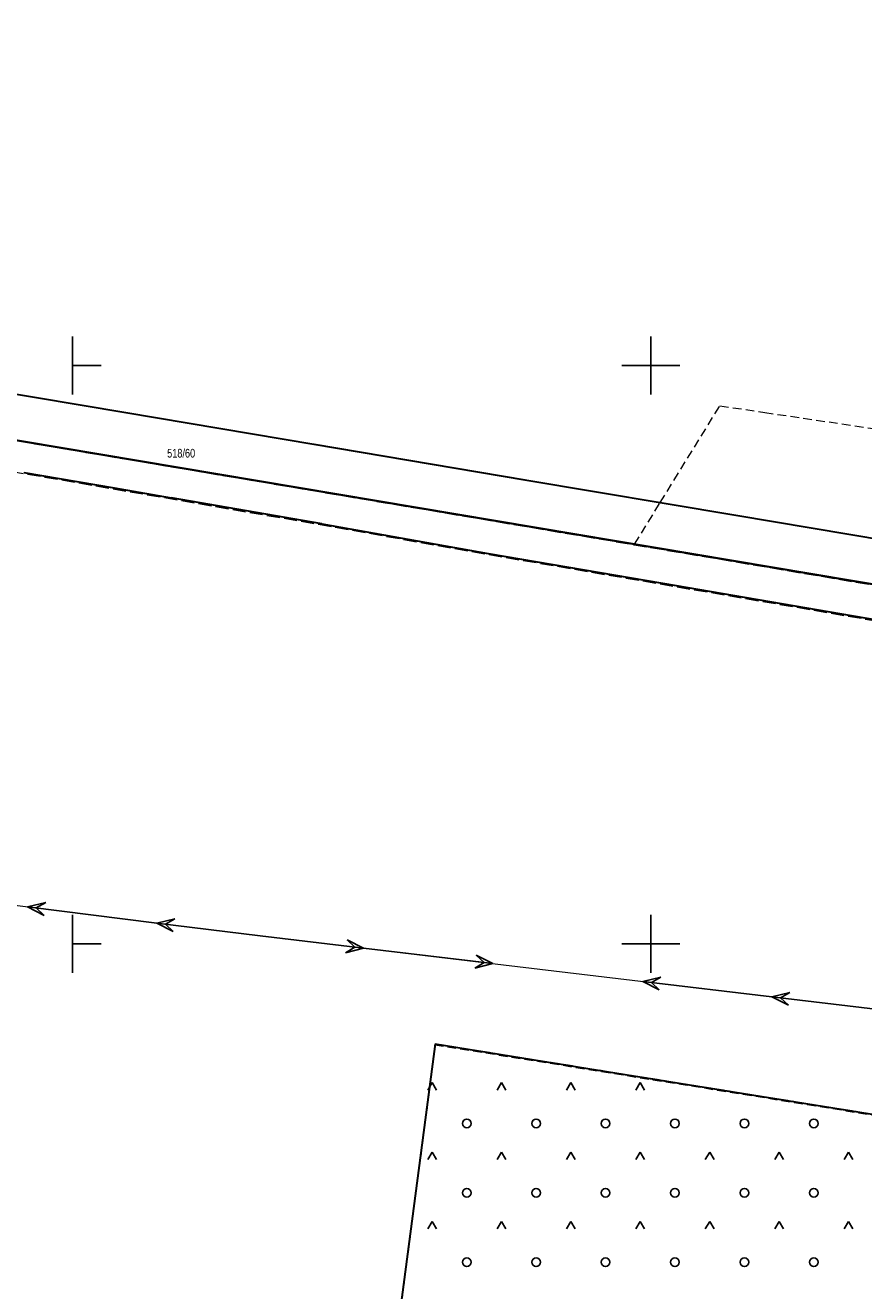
# Model space of a CAD drawing. Header units: metres. Extents: x 5548743 to 5556416, y 5707500 to 5714000.
# Tile 62 of 203: x 5554392 to 5554537, y 5709440 to 5709659. Entities that reach past the tile are written whole.
import ezdxf
from ezdxf.enums import TextEntityAlignment as Align

# ---------------------------------------------------------------- set-up
doc = ezdxf.new("R2010")
doc.units = ezdxf.units.M
doc.header["$MEASUREMENT"] = 0
for name, pattern in [('1.5_0.75', [2.25, 1.5, -0.75]), ('2.25_0.75', [3, 2.25, -0.75]), ('219-1000', [0]), ('suep_wn_1000', [0])]:
    doc.linetypes.add(name, pattern=pattern)
doc.layers.get('0').update_dxf_attribs({"color": 2, "linetype": 'CONTINUOUS', "lineweight": 5})
for name, color, linetype in [('211-numer działki ewidencyjnej', 7, 'CONTINUOUS'), ('216-obręb ewidencyjny', 7, 'CONTINUOUS'), ('217-kontur klasyfikacyjny', 7, 'CONTINUOUS'), ('218-kontur użytku gruntowego', 7, 'CONTINUOUS'), ('219-działka ewidencyjna', 7, 'CONTINUOUS'), ('jezdnia', 7, 'CONTINUOUS'), ('przewód elektroenergetyczny wysokiego napięcia', 7, 'CONTINUOUS'), ('teren zalesiony', 7, 'CONTINUOUS'), ('Wstawianie ramki sekcyjnej z opisem', 7, 'CONTINUOUS')]:
    doc.layers.add(name, color=color, linetype=linetype)
doc.styles.get("Standard").update_dxf_attribs({"font": 'Working1250', "width": 0.75})

# ---------------------------------------------------------------- blocks, each defined once
blk = doc.blocks.new('OTZK3')
at = {"color": 0, "linetype": 'Continuous'}
for p, q in [((-0.75, -0.433), (0, 0.866)), ((0, 0.866), (0.75, -0.433))]:
    blk.add_line(p, q, dxfattribs=at)
blk = doc.blocks.new('OTZK1')
at = {"color": 0, "linetype": 'Continuous'}
blk.add_circle((0, 0), 0.75, dxfattribs=at)
blk = doc.blocks.new('SUEP3')
at = {"color": 0, "linetype": 'Continuous'}
for p, q in [((0, 0), (18.004, 0)), ((18.004, 0), (15.004, 1.125)), ((15.004, 1.125), (16.504, 0)), ((18.004, 0), (15.004, -1.125)), ((16.504, 0), (15.004, -1.125)), ((18.004, 0), (40.504, 0)), ((40.504, 0), (37.504, 1.125)), ((37.504, 1.125), (39.004, 0)), ((40.504, 0), (37.504, -1.125)), ((39.004, 0), (37.504, -1.125))]:
    blk.add_line(p, q, dxfattribs=at)
blk = doc.blocks.new('RAMKA1000K')
at = {"color": 0}
for p, q in [((0, 495), (0, 500)), ((0, 500), (5, 500)), ((95, 500), (105, 500)), ((100, 495), (100, 500)), ((0, 95), (0, 105)), ((100, 95), (100, 105)), ((0, 100), (5, 100)), ((95, 100), (105, 100)), ((0, 0), (0, 5)), ((100, 0), (100, 5)), ((0, 0), (5, 0)), ((95, 0), (105, 0))]:
    blk.add_line(p, q, dxfattribs=at)

msp = doc.modelspace()

# ---------------------------------------------------------------- linework, layer by layer
at = {"layer": '216-obręb ewidencyjny', "color": 4, "linetype": 'Continuous', "lineweight": 35, "flags": 128}
for points in [[(5555256.15, 5709556.47), (5555010.66, 5709588.18), (5555014.08, 5709614.94), (5555004.95, 5709615.36), (5555002.58, 5709615.56), (5554879.17, 5709626.54), (5554702.25, 5709646.33), (5554701.94, 5709646.42), (5554667.79, 5709656.98), (5554640.74, 5709652.53), (5554641.5, 5709658.27), (5554621.17, 5709654.39), (5554605.07, 5709652.74), (5554608.31, 5709640.8), (5554611.39, 5709625), (5554614.84, 5709593.51), (5554621.43, 5709559.47), (5554623.68, 5709547.83), (5554172.37, 5709623.65), (5554130.29, 5709630.74), (5554132.49, 5709638.43), (5554139.83, 5709664.15)], [(5554139.83, 5709664.15), (5554132.49, 5709638.43), (5554130.29, 5709630.74), (5554172.37, 5709623.65), (5554623.68, 5709547.83), (5554621.43, 5709559.47), (5554614.84, 5709593.51), (5554611.39, 5709625), (5554608.31, 5709640.8), (5554605.07, 5709652.74), (5554621.17, 5709654.39), (5554641.5, 5709658.27), (5554640.74, 5709652.53), (5554667.79, 5709656.98), (5554701.94, 5709646.42), (5554702.25, 5709646.33), (5554879.17, 5709626.54), (5555002.58, 5709615.56), (5555004.95, 5709615.36), (5555014.08, 5709614.94), (5555010.66, 5709588.18), (5555256.15, 5709556.47)]]:
    msp.add_lwpolyline(points, dxfattribs=at)
at = {"layer": '217-kontur klasyfikacyjny', "color": 3, "linetype": '1.5_0.75', "lineweight": 18, "flags": 128}
for points in [[(5554172.37, 5709623.65), (5554497.19, 5709569.08)], [(5554501.64, 5709576.3), (5554511.96, 5709593.02)], [(5554511.96, 5709593.02), (5554519.7, 5709591.87)], [(5554519.7, 5709591.87), (5554556.38, 5709586.44)], [(5554497.19, 5709569.08), (5554501.64, 5709576.3)]]:
    msp.add_lwpolyline(points, dxfattribs=at)
at = {"layer": '218-kontur użytku gruntowego', "color": 70, "linetype": '1.5_0.75', "lineweight": 18, "flags": 128}
for points in [[(5554497.19, 5709569.08), (5554172.37, 5709623.65)], [(5554172.37, 5709623.65), (5554497.19, 5709569.08)], [(5554501.64, 5709576.3), (5554511.96, 5709593.02)], [(5554511.96, 5709593.02), (5554519.7, 5709591.87)], [(5554519.7, 5709591.87), (5554556.38, 5709586.44)], [(5554391.59, 5709581.51), (5554407.2, 5709578.83)], [(5554407.2, 5709578.83), (5554417.05, 5709577.13)], [(5554417.05, 5709577.13), (5554443.15, 5709572.63)], [(5554497.19, 5709569.08), (5554501.64, 5709576.3)], [(5554443.15, 5709572.63), (5554471.9, 5709567.51)], [(5554584.21, 5709554.46), (5554497.19, 5709569.08)], [(5554471.9, 5709567.51), (5554502.03, 5709562.36)], [(5554502.03, 5709562.36), (5554583.16, 5709548.48)], [(5554462.71, 5709482.7), (5554455.61, 5709428.82)], [(5554478.77, 5709480.12), (5554462.71, 5709482.7)], [(5554490.91, 5709478.17), (5554478.77, 5709480.12)], [(5554550.35, 5709468.61), (5554490.91, 5709478.17)]]:
    msp.add_lwpolyline(points, dxfattribs=at)
at = {"layer": '219-działka ewidencyjna', "color": 94, "linetype": '219-1000', "lineweight": 30, "flags": 128}
for points in [[(5554172.37, 5709623.65), (5554623.68, 5709547.83)], [(5554362.9, 5709599.66), (5554393.47, 5709594.51)], [(5554393.47, 5709594.51), (5554409.25, 5709591.85)], [(5554409.25, 5709591.85), (5554441.74, 5709586.38)], [(5554441.74, 5709586.38), (5554478.24, 5709580.24)], [(5554391.59, 5709581.51), (5554407.2, 5709578.83)], [(5554478.24, 5709580.24), (5554514.73, 5709574.09)], [(5554407.2, 5709578.83), (5554417.05, 5709577.13)], [(5554443.15, 5709572.63), (5554417.05, 5709577.13)], [(5554514.73, 5709574.09), (5554547.3, 5709568.61)], [(5554443.15, 5709572.63), (5554471.9, 5709567.51)], [(5554471.9, 5709567.51), (5554502.03, 5709562.36)], [(5554502.03, 5709562.36), (5554586.49, 5709547.91)], [(5554462.71, 5709482.7), (5554455.61, 5709428.82)], [(5554462.71, 5709482.7), (5554490.91, 5709478.17)], [(5554490.91, 5709478.17), (5554603.31, 5709460.1)]]:
    msp.add_lwpolyline(points, dxfattribs=at)
at = {"layer": 'jezdnia', "color": 252, "linetype": '2.25_0.75', "lineweight": 18, "flags": 128}
msp.add_lwpolyline([(5554129.07, 5709626.24), (5554271.48, 5709602.01), (5554316.49, 5709594.38), (5554362.56, 5709586.32), (5554391.63, 5709581.32), (5554443.2, 5709572.43), (5554471.95, 5709567.31), (5554624.93, 5709541.12), (5554623.75, 5709547.62), (5554584.25, 5709554.27), (5554497.11, 5709568.95), (5554130.29, 5709630.74)], close=True, dxfattribs=at)
at = {"layer": 'przewód elektroenergetyczny wysokiego napięcia', "color": 1, "linetype": 'suep_wn_1000', "lineweight": 18, "flags": 128}
for points in [[(5554325.91, 5709514.7), (5554432.45, 5709501.36)], [(5554432.45, 5709501.36), (5554538.84, 5709488.72)]]:
    msp.add_lwpolyline(points, dxfattribs=at)
at = {"layer": 'teren zalesiony', "color": 3, "linetype": '1.5_0.75', "lineweight": 18, "flags": 128}
msp.add_lwpolyline([(5554677.26, 5709263.47), (5554651.5, 5709403.86), (5554641.75, 5709453.76), (5554550.35, 5709468.43), (5554462.74, 5709482.49), (5554433.1, 5709257.27), (5554664.37, 5709223.95), (5554674.34, 5709223.88), (5554680.38, 5709228.29)], close=True, dxfattribs=at)

# ---------------------------------------------------------------- block references
at = {"layer": 'przewód elektroenergetyczny wysokiego napięcia', "color": 1, "linetype": 'Continuous', "lineweight": 18}
for p, rotation in [((5554432.45, 5709501.36), 172.863), ((5554432.45, 5709501.36), 353.225), ((5554538.84, 5709488.72), 173.225)]:
    msp.add_blockref('SUEP3', p, dxfattribs=dict(at, rotation=rotation))
at = {"layer": 'teren zalesiony', "color": 3, "linetype": 'Continuous', "lineweight": 18}
for name, p in [('OTZK3', (5554462.186, 5709475.146)), ('OTZK3', (5554474.186, 5709475.146)), ('OTZK3', (5554486.186, 5709475.146)), ('OTZK3', (5554498.186, 5709475.146)), ('OTZK1', (5554468.186, 5709468.966)), ('OTZK1', (5554480.186, 5709468.966)), ('OTZK1', (5554492.186, 5709468.966)), ('OTZK1', (5554504.186, 5709468.966)), ('OTZK1', (5554516.186, 5709468.966)), ('OTZK1', (5554528.186, 5709468.966)), ('OTZK3', (5554462.186, 5709463.146)), ('OTZK3', (5554474.186, 5709463.146)), ('OTZK3', (5554486.186, 5709463.146)), ('OTZK3', (5554498.186, 5709463.146)), ('OTZK3', (5554510.186, 5709463.146)), ('OTZK3', (5554522.186, 5709463.146)), ('OTZK3', (5554534.186, 5709463.146)), ('OTZK1', (5554468.186, 5709456.966)), ('OTZK1', (5554480.186, 5709456.966)), ('OTZK1', (5554492.186, 5709456.966)), ('OTZK1', (5554504.186, 5709456.966)), ('OTZK1', (5554516.186, 5709456.966)), ('OTZK1', (5554528.186, 5709456.966)), ('OTZK3', (5554462.186, 5709451.146)), ('OTZK3', (5554474.186, 5709451.146)), ('OTZK3', (5554486.186, 5709451.146)), ('OTZK3', (5554498.186, 5709451.146)), ('OTZK3', (5554510.186, 5709451.146)), ('OTZK3', (5554522.186, 5709451.146)), ('OTZK3', (5554534.186, 5709451.146)), ('OTZK1', (5554468.186, 5709444.966)), ('OTZK1', (5554480.186, 5709444.966)), ('OTZK1', (5554492.186, 5709444.966)), ('OTZK1', (5554504.186, 5709444.966)), ('OTZK1', (5554516.186, 5709444.966)), ('OTZK1', (5554528.186, 5709444.966))]:
    msp.add_blockref(name, p, dxfattribs=at)
at = {"layer": 'Wstawianie ramki sekcyjnej z opisem', "color": 8, "linetype": 'Continuous', "lineweight": 5}
for p in [(5554400, 5709500), (5554400, 5709500), (5554400, 5709500), (5554400, 5709500), (5554400, 5709000), (5554400, 5709000), (5554400, 5709000), (5554400, 5709000)]:
    msp.add_blockref('RAMKA1000K', p, dxfattribs=at)

# ---------------------------------------------------------------- texts
at = {"layer": '211-numer działki ewidencyjnej', "color": 94, "linetype": 'Continuous', "lineweight": 30, "width": 0.79}
msp.add_text('518/60', height=1.5, dxfattribs=at).set_placement((5554416.38, 5709585.57), align=Align.TOP_LEFT)

doc.saveas('drawing.dxf')
